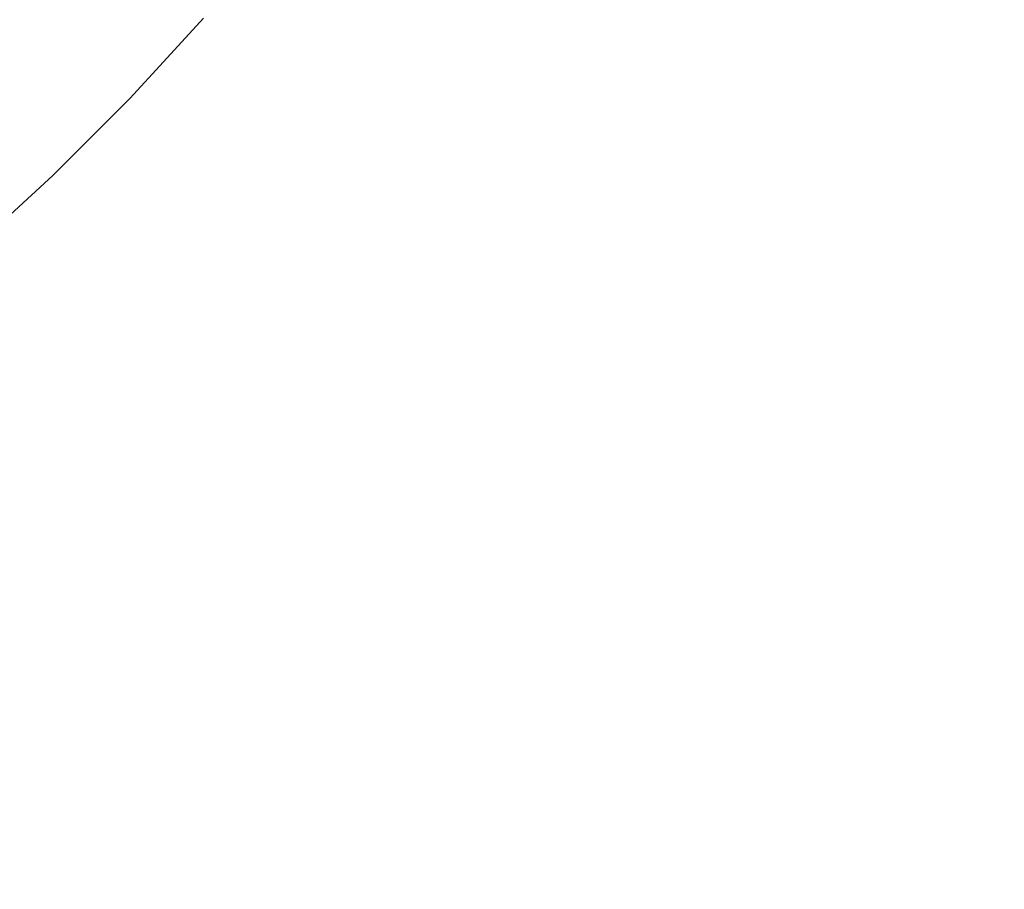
# Model space of a CAD drawing. Header units: centimetres. Extents: x -26 to 27.3, y -25.3 to -23.5.
# Tile 124 of 200: x 9.3452 to 9.4218, y -24.9599 to -24.8921. Entities that reach past the tile are written whole.
import ezdxf

# ---------------------------------------------------------------- set-up
doc = ezdxf.new("R2010")
doc.units = ezdxf.units.CM
doc.header["$LTSCALE"] = 2.54
doc.layers.add('Lucido design-1', color=7, linetype='Continuous')

# ---------------------------------------------------------------- blocks, each defined once
blk = doc.blocks.new('Gruppo-4-1')
at = {"color": 7, "linetype": 'Continuous', "lineweight": 9}
blk.add_3dface([(-25.890647, -23.559888, -349.282667), (-25.890647, -25.159888, -349.282667), (27.209353, -25.159888, -349.282667), (27.209353, -23.559888, -349.282667)], dxfattribs=at)
for points, invisible_edges in [([(9.429617, -24.882935, -350.070559), (9.424197, -24.892172, -350.070559), (9.421162, -24.890304, -350.068529), (9.426506, -24.881197, -350.068529)], 15), ([(9.412532, -24.88499, -350.061601), (9.407039, -24.8935, -350.061601), (9.404409, -24.891723, -350.059026), (9.409829, -24.883326, -350.059026)], 15), ([(9.394846, -24.88526, -350.047528), (9.389358, -24.893019, -350.047528), (9.387288, -24.891488, -350.044379), (9.392713, -24.883818, -350.044379)], 15), ([(9.380079, -24.886156, -350.030801), (9.374566, -24.893288, -350.030801), (9.373107, -24.89211, -350.027215), (9.378571, -24.885041, -350.027215)], 15), ([(9.397086, -24.886773, -350.050572), (9.391532, -24.894627, -350.050572), (9.389358, -24.893019, -350.047528), (9.394846, -24.88526, -350.047528)], 15), ([(9.415324, -24.88671, -350.064046), (9.409756, -24.895337, -350.064046), (9.407039, -24.8935, -350.061601), (9.412532, -24.88499, -350.061601)], 15), ([(9.353157, -24.886451, -349.742473), (9.347656, -24.892441, -349.742473), (9.346406, -24.891242, -349.738739), (9.351857, -24.885307, -349.738739)], 15), ([(9.365098, -24.885644, -349.988627), (9.359621, -24.89214, -349.988627), (9.359502, -24.892036, -349.984639), (9.364975, -24.885544, -349.984639)], 15), ([(9.365346, -24.885843, -349.992612), (9.35986, -24.89235, -349.992612), (9.359621, -24.89214, -349.988627), (9.365098, -24.885644, -349.988627)], 15), ([(9.365718, -24.886144, -349.996586), (9.360218, -24.892666, -349.996586), (9.35986, -24.89235, -349.992612), (9.365346, -24.885843, -349.992612)], 15), ([(9.354339, -24.887492, -349.746272), (9.348793, -24.893531, -349.746272), (9.347656, -24.892441, -349.742473), (9.353157, -24.886451, -349.742473)], 15), ([(9.366213, -24.886544, -350.000543), (9.360697, -24.893087, -350.000543), (9.360218, -24.892666, -349.996586), (9.365718, -24.886144, -349.996586)], 15), ([(9.366833, -24.887044, -350.004477), (9.361295, -24.893613, -350.004477), (9.360697, -24.893087, -350.000543), (9.366213, -24.886544, -350.000543)], 15), ([(9.381704, -24.887358, -350.034311), (9.376139, -24.894558, -350.034311), (9.374566, -24.893288, -350.030801), (9.380079, -24.886156, -350.030801)], 15), ([(9.399429, -24.888357, -350.053507), (9.393805, -24.896308, -350.053507), (9.391532, -24.894627, -350.050572), (9.397086, -24.886773, -350.050572)], 15), ([(9.418203, -24.888482, -350.066356), (9.412557, -24.89723, -350.066356), (9.409756, -24.895337, -350.064046), (9.415324, -24.88671, -350.064046)], 15), ([(9.355403, -24.888428, -349.75013), (9.349816, -24.894511, -349.75013), (9.348793, -24.893531, -349.746272), (9.354339, -24.887492, -349.746272)], 15), ([(9.367576, -24.887644, -350.00838), (9.362012, -24.894244, -350.00838), (9.361295, -24.893613, -350.004477), (9.366833, -24.887044, -350.004477)], 15), ([(9.383444, -24.888645, -350.037741), (9.377823, -24.895918, -350.037741), (9.376139, -24.894558, -350.034311), (9.381704, -24.887358, -350.034311)], 15), ([(9.368442, -24.888343, -350.012247), (9.362847, -24.894979, -350.012247), (9.362012, -24.894244, -350.00838), (9.367576, -24.887644, -350.00838)], 15), ([(9.369429, -24.88914, -350.01607), (9.363799, -24.895818, -350.01607), (9.362847, -24.894979, -350.012247), (9.368442, -24.888343, -350.012247)], 15), ([(9.356346, -24.889258, -349.754038), (9.350723, -24.89538, -349.754038), (9.349816, -24.894511, -349.75013), (9.355403, -24.888428, -349.75013)], 15), ([(9.385296, -24.890015, -350.041082), (9.379615, -24.897365, -350.041082), (9.377823, -24.895918, -350.037741), (9.383444, -24.888645, -350.037741)], 15), ([(9.401871, -24.890008, -350.056326), (9.396175, -24.898061, -350.056326), (9.393805, -24.896308, -350.053507), (9.399429, -24.888357, -350.053507)], 15), ([(9.421162, -24.890304, -350.068529), (9.415436, -24.899176, -350.068529), (9.412557, -24.89723, -350.066356), (9.418203, -24.888482, -350.066356)], 15), ([(9.357166, -24.88998, -349.757992), (9.351512, -24.896136, -349.757992), (9.350723, -24.89538, -349.754038), (9.356346, -24.889258, -349.754038)], 15), ([(9.370537, -24.890035, -350.019843), (9.364868, -24.896758, -350.019843), (9.363799, -24.895818, -350.01607), (9.369429, -24.88914, -350.01607)], 15), ([(9.346406, -24.891242, -349.738739), (9.340707, -24.896941, -349.738739), (9.339403, -24.895579, -349.735076), (9.345044, -24.889938, -349.735076)], 15), ([(9.357864, -24.890594, -349.761983), (9.352183, -24.89678, -349.761983), (9.351512, -24.896136, -349.757992), (9.357166, -24.88998, -349.757992)], 15), ([(9.358438, -24.8911, -349.766006), (9.352735, -24.897309, -349.766006), (9.352183, -24.89678, -349.761983), (9.357864, -24.890594, -349.761983)], 15), ([(9.371763, -24.891025, -350.02356), (9.366051, -24.8978, -350.02356), (9.364868, -24.896758, -350.019843), (9.370537, -24.890035, -350.019843)], 15), ([(9.387288, -24.891488, -350.044379), (9.381542, -24.898921, -350.044379), (9.379615, -24.897365, -350.041082), (9.385296, -24.890015, -350.041082)], 15), ([(9.404409, -24.891723, -350.059026), (9.398638, -24.899883, -350.059026), (9.396175, -24.898061, -350.056326), (9.401871, -24.890008, -350.056326)], 15), ([(9.424197, -24.892172, -350.070559), (9.418389, -24.901171, -350.070559), (9.415436, -24.899176, -350.068529), (9.421162, -24.890304, -350.068529)], 15), ([(9.347656, -24.892441, -349.742473), (9.341906, -24.898191, -349.742473), (9.340707, -24.896941, -349.738739), (9.346406, -24.891242, -349.738739)], 15), ([(9.358888, -24.891495, -349.770053), (9.353168, -24.897723, -349.770053), (9.352735, -24.897309, -349.766006), (9.358438, -24.8911, -349.766006)], 15), ([(9.373107, -24.89211, -350.027215), (9.367348, -24.898941, -350.027215), (9.366051, -24.8978, -350.02356), (9.371763, -24.891025, -350.02356)], 15), ([(9.359213, -24.891781, -349.774117), (9.35348, -24.898022, -349.774117), (9.353168, -24.897723, -349.770053), (9.358888, -24.891495, -349.770053)], 15), ([(9.359412, -24.891957, -349.778192), (9.353672, -24.898206, -349.778192), (9.35348, -24.898022, -349.774117), (9.359213, -24.891781, -349.774117)], 15), ([(9.359486, -24.892022, -349.782122), (9.353743, -24.898275, -349.782122), (9.353672, -24.898206, -349.778192), (9.359412, -24.891957, -349.778192)], 15), ([(9.353743, -24.898275, -349.782122), (9.359486, -24.892022, -349.782122), (9.359487, -24.892023, -349.782667), (9.356366, -24.895421, -349.782667)], 11), ([(9.356366, -24.895421, -349.982667), (9.359487, -24.892023, -349.982667), (9.359502, -24.892036, -349.984639), (9.353758, -24.898289, -349.984639)], 14), ([(9.359621, -24.89214, -349.988627), (9.353873, -24.898399, -349.988627), (9.353758, -24.898289, -349.984639), (9.359502, -24.892036, -349.984639)], 15), ([(9.35986, -24.89235, -349.992612), (9.354102, -24.898619, -349.992612), (9.353873, -24.898399, -349.988627), (9.359621, -24.89214, -349.988627)], 15), ([(9.359487, -24.892023, -349.982667), (9.356366, -24.895421, -349.982667), (9.356366, -24.895421, -349.782667), (9.359487, -24.892023, -349.782667)], 10), ([(9.374566, -24.893288, -350.030801), (9.368756, -24.90018, -350.030801), (9.367348, -24.898941, -350.027215), (9.373107, -24.89211, -350.027215)], 15), ([(9.389358, -24.893019, -350.047528), (9.383546, -24.900539, -350.047528), (9.381542, -24.898921, -350.044379), (9.387288, -24.891488, -350.044379)], 15), ([(9.407039, -24.8935, -350.061601), (9.40119, -24.90177, -350.061601), (9.398638, -24.899883, -350.059026), (9.404409, -24.891723, -350.059026)], 15), ([(9.427303, -24.894085, -350.072442), (9.421411, -24.903214, -350.072442), (9.418389, -24.901171, -350.070559), (9.424197, -24.892172, -350.070559)], 15), ([(9.348793, -24.893531, -349.746272), (9.342996, -24.899328, -349.746272), (9.341906, -24.898191, -349.742473), (9.347656, -24.892441, -349.742473)], 15), ([(9.360218, -24.892666, -349.996586), (9.354447, -24.898949, -349.996586), (9.354102, -24.898619, -349.992612), (9.35986, -24.89235, -349.992612)], 15), ([(9.360697, -24.893087, -350.000543), (9.354907, -24.89939, -350.000543), (9.354447, -24.898949, -349.996586), (9.360218, -24.892666, -349.996586)], 15), ([(9.349816, -24.894511, -349.75013), (9.343976, -24.900351, -349.75013), (9.342996, -24.899328, -349.746272), (9.348793, -24.893531, -349.746272)], 15), ([(9.361295, -24.893613, -350.004477), (9.355482, -24.899942, -350.004477), (9.354907, -24.89939, -350.000543), (9.360697, -24.893087, -350.000543)], 15), ([(9.362012, -24.894244, -350.00838), (9.356172, -24.900602, -350.00838), (9.355482, -24.899942, -350.004477), (9.361295, -24.893613, -350.004477)], 15), ([(9.376139, -24.894558, -350.034311), (9.370273, -24.901515, -350.034311), (9.368756, -24.90018, -350.030801), (9.374566, -24.893288, -350.030801)], 15), ([(9.391532, -24.894627, -350.050572), (9.385649, -24.902237, -350.050572), (9.383546, -24.900539, -350.047528), (9.389358, -24.893019, -350.047528)], 15), ([(9.409756, -24.895337, -350.064046), (9.403827, -24.90372, -350.064046), (9.40119, -24.90177, -350.061601), (9.407039, -24.8935, -350.061601)], 15), ([(9.362847, -24.894979, -350.012247), (9.356975, -24.901372, -350.012247), (9.356172, -24.900602, -350.00838), (9.362012, -24.894244, -350.00838)], 15), ([(9.430475, -24.896038, -350.074176), (9.424497, -24.9053, -350.074176), (9.421411, -24.903214, -350.072442), (9.427303, -24.894085, -350.072442)], 15), ([(9.350723, -24.89538, -349.754038), (9.344845, -24.901257, -349.754038), (9.343976, -24.900351, -349.75013), (9.349816, -24.894511, -349.75013)], 15), ([(9.363799, -24.895818, -350.01607), (9.357891, -24.90225, -350.01607), (9.356975, -24.901372, -350.012247), (9.362847, -24.894979, -350.012247)], 15), ([(9.377823, -24.895918, -350.037741), (9.371898, -24.902945, -350.037741), (9.370273, -24.901515, -350.034311), (9.376139, -24.894558, -350.034311)], 15), ([(9.393805, -24.896308, -350.053507), (9.387849, -24.904014, -350.053507), (9.385649, -24.902237, -350.050572), (9.391532, -24.894627, -350.050572)], 15), ([(9.351512, -24.896136, -349.757992), (9.345601, -24.902047, -349.757992), (9.344845, -24.901257, -349.754038), (9.350723, -24.89538, -349.754038)], 15), ([(9.356366, -24.895421, -349.782667), (9.353744, -24.898276, -349.782667), (9.353743, -24.898275, -349.782122)], 10), ([(9.353758, -24.898289, -349.984639), (9.353744, -24.898276, -349.982667), (9.356366, -24.895421, -349.982667)], 9), ([(9.353744, -24.898276, -349.782667), (9.356366, -24.895421, -349.782667), (9.356366, -24.895421, -349.982667), (9.353744, -24.898276, -349.982667)], 10), ([(9.364868, -24.896758, -350.019843), (9.358919, -24.903235, -350.019843), (9.357891, -24.90225, -350.01607), (9.363799, -24.895818, -350.01607)], 15), ([(9.379615, -24.897365, -350.041082), (9.373627, -24.904467, -350.041082), (9.371898, -24.902945, -350.037741), (9.377823, -24.895918, -350.037741)], 15), ([(9.412557, -24.89723, -350.066356), (9.406545, -24.90573, -350.066356), (9.403827, -24.90372, -350.064046), (9.409756, -24.895337, -350.064046)], 15), ([(9.352183, -24.89678, -349.761983), (9.346245, -24.902718, -349.761983), (9.345601, -24.902047, -349.757992), (9.351512, -24.896136, -349.757992)], 15), ([(9.352735, -24.897309, -349.766006), (9.346774, -24.90327, -349.766006), (9.346245, -24.902718, -349.761983), (9.352183, -24.89678, -349.761983)], 15), ([(9.366051, -24.8978, -350.02356), (9.360057, -24.904326, -350.02356), (9.358919, -24.903235, -350.019843), (9.364868, -24.896758, -350.019843)], 15), ([(9.396175, -24.898061, -350.056326), (9.390143, -24.905866, -350.056326), (9.387849, -24.904014, -350.053507), (9.393805, -24.896308, -350.053507)], 15), ([(9.353168, -24.897723, -349.770053), (9.347188, -24.903703, -349.770053), (9.346774, -24.90327, -349.766006), (9.352735, -24.897309, -349.766006)], 15), ([(9.381542, -24.898921, -350.044379), (9.375487, -24.906104, -350.044379), (9.373627, -24.904467, -350.041082), (9.379615, -24.897365, -350.041082)], 15), ([(9.415436, -24.899176, -350.068529), (9.409338, -24.907796, -350.068529), (9.406545, -24.90573, -350.066356), (9.412557, -24.89723, -350.066356)], 15), ([(9.35348, -24.898022, -349.774117), (9.347487, -24.904015, -349.774117), (9.347188, -24.903703, -349.770053), (9.353168, -24.897723, -349.770053)], 15), ([(9.353672, -24.898206, -349.778192), (9.347671, -24.904207, -349.778192), (9.347487, -24.904015, -349.774117), (9.35348, -24.898022, -349.774117)], 15), ([(9.353743, -24.898275, -349.782122), (9.34774, -24.904278, -349.782122), (9.347671, -24.904207, -349.778192), (9.353672, -24.898206, -349.778192)], 15), ([(9.34774, -24.904278, -349.782122), (9.353743, -24.898275, -349.782122), (9.353744, -24.898276, -349.782667), (9.350514, -24.901506, -349.782667)], 11), ([(9.350514, -24.901506, -349.982667), (9.353744, -24.898276, -349.982667), (9.353758, -24.898289, -349.984639), (9.347754, -24.904293, -349.984639)], 14), ([(9.353873, -24.898399, -349.988627), (9.347864, -24.904408, -349.988627), (9.347754, -24.904293, -349.984639), (9.353758, -24.898289, -349.984639)], 15), ([(9.353744, -24.898276, -349.982667), (9.350514, -24.901506, -349.982667), (9.350514, -24.901506, -349.782667), (9.353744, -24.898276, -349.782667)], 10), ([(9.367348, -24.898941, -350.027215), (9.361304, -24.905521, -350.027215), (9.360057, -24.904326, -350.02356), (9.366051, -24.8978, -350.02356)], 15), ([(9.398638, -24.899883, -350.059026), (9.392526, -24.90779, -350.059026), (9.390143, -24.905866, -350.056326), (9.396175, -24.898061, -350.056326)], 15), ([(9.354102, -24.898619, -349.992612), (9.348084, -24.904637, -349.992612), (9.347864, -24.904408, -349.988627), (9.353873, -24.898399, -349.988627)], 15), ([(9.354447, -24.898949, -349.996586), (9.348414, -24.904982, -349.996586), (9.348084, -24.904637, -349.992612), (9.354102, -24.898619, -349.992612)], 15), ([(9.354907, -24.89939, -350.000543), (9.348855, -24.905442, -350.000543), (9.348414, -24.904982, -349.996586), (9.354447, -24.898949, -349.996586)], 15), ([(9.368756, -24.90018, -350.030801), (9.362658, -24.906819, -350.030801), (9.361304, -24.905521, -350.027215), (9.367348, -24.898941, -350.027215)], 15), ([(9.383546, -24.900539, -350.047528), (9.377419, -24.907805, -350.047528), (9.375487, -24.906104, -350.044379), (9.381542, -24.898921, -350.044379)], 15), ([(9.355482, -24.899942, -350.004477), (9.349407, -24.906017, -350.004477), (9.348855, -24.905442, -350.000543), (9.354907, -24.89939, -350.000543)], 15), ([(9.418389, -24.901171, -350.070559), (9.412204, -24.909916, -350.070559), (9.409338, -24.907796, -350.068529), (9.415436, -24.899176, -350.068529)], 15), ([(9.356172, -24.900602, -350.00838), (9.350067, -24.906707, -350.00838), (9.349407, -24.906017, -350.004477), (9.355482, -24.899942, -350.004477)], 15), ([(9.356975, -24.901372, -350.012247), (9.350837, -24.90751, -350.012247), (9.350067, -24.906707, -350.00838), (9.356172, -24.900602, -350.00838)], 15), ([(9.370273, -24.901515, -350.034311), (9.364117, -24.908218, -350.034311), (9.362658, -24.906819, -350.030801), (9.368756, -24.90018, -350.030801)], 15), ([(9.385649, -24.902237, -350.050572), (9.379449, -24.909591, -350.050572), (9.377419, -24.907805, -350.047528), (9.383546, -24.900539, -350.047528)], 15), ([(9.40119, -24.90177, -350.061601), (9.394996, -24.909784, -350.061601), (9.392526, -24.90779, -350.059026), (9.398638, -24.899883, -350.059026)], 15), ([(9.345601, -24.902047, -349.757992), (9.339445, -24.907701, -349.757992), (9.338723, -24.906881, -349.754038), (9.344845, -24.901257, -349.754038)], 15), ([(9.357891, -24.90225, -350.01607), (9.351715, -24.908426, -350.01607), (9.350837, -24.90751, -350.012247), (9.356975, -24.901372, -350.012247)], 15), ([(9.421411, -24.903214, -350.072442), (9.415137, -24.912085, -350.072442), (9.412204, -24.909916, -350.070559), (9.418389, -24.901171, -350.070559)], 15), ([(9.346245, -24.902718, -349.761983), (9.340059, -24.908399, -349.761983), (9.339445, -24.907701, -349.757992), (9.345601, -24.902047, -349.757992)], 15), ([(9.350514, -24.901506, -349.782667), (9.347741, -24.904279, -349.782667), (9.34774, -24.904278, -349.782122)], 10), ([(9.347754, -24.904293, -349.984639), (9.347741, -24.904279, -349.982667), (9.350514, -24.901506, -349.982667)], 9), ([(9.347741, -24.904279, -349.782667), (9.350514, -24.901506, -349.782667), (9.350514, -24.901506, -349.982667), (9.347741, -24.904279, -349.982667)], 10), ([(9.371898, -24.902945, -350.037741), (9.36568, -24.909715, -350.037741), (9.364117, -24.908218, -350.034311), (9.370273, -24.901515, -350.034311)], 15), ([(9.403827, -24.90372, -350.064046), (9.397547, -24.911844, -350.064046), (9.394996, -24.909784, -350.061601), (9.40119, -24.90177, -350.061601)], 15), ([(9.346774, -24.90327, -349.766006), (9.340565, -24.908973, -349.766006), (9.340059, -24.908399, -349.761983), (9.346245, -24.902718, -349.761983)], 15), ([(9.358919, -24.903235, -350.019843), (9.3527, -24.909454, -350.019843), (9.351715, -24.908426, -350.01607), (9.357891, -24.90225, -350.01607)], 15), ([(9.387849, -24.904014, -350.053507), (9.381572, -24.911459, -350.053507), (9.379449, -24.909591, -350.050572), (9.385649, -24.902237, -350.050572)], 15), ([(9.347188, -24.903703, -349.770053), (9.34096, -24.909423, -349.770053), (9.340565, -24.908973, -349.766006), (9.346774, -24.90327, -349.766006)], 15), ([(9.360057, -24.904326, -350.02356), (9.353791, -24.910592, -350.02356), (9.3527, -24.909454, -350.019843), (9.358919, -24.903235, -350.019843)], 15), ([(9.373627, -24.904467, -350.041082), (9.367343, -24.911309, -350.041082), (9.36568, -24.909715, -350.037741), (9.371898, -24.902945, -350.037741)], 15), ([(9.424497, -24.9053, -350.074176), (9.418132, -24.9143, -350.074176), (9.415137, -24.912085, -350.072442), (9.421411, -24.903214, -350.072442)], 15), ([(9.347487, -24.904015, -349.774117), (9.341246, -24.909748, -349.774117), (9.34096, -24.909423, -349.770053), (9.347188, -24.903703, -349.770053)], 15), ([(9.347671, -24.904207, -349.778192), (9.341422, -24.909947, -349.778192), (9.341246, -24.909748, -349.774117), (9.347487, -24.904015, -349.774117)], 15), ([(9.34774, -24.904278, -349.782122), (9.341487, -24.910021, -349.782122), (9.341422, -24.909947, -349.778192), (9.347671, -24.904207, -349.778192)], 15), ([(9.341487, -24.910021, -349.782122), (9.34774, -24.904278, -349.782122), (9.347741, -24.904279, -349.782667), (9.344416, -24.907333, -349.782667)], 11), ([(9.344416, -24.907333, -349.982667), (9.347741, -24.904279, -349.982667), (9.347754, -24.904293, -349.984639), (9.341501, -24.910037, -349.984639)], 14), ([(9.347864, -24.904408, -349.988627), (9.341605, -24.910156, -349.988627), (9.341501, -24.910037, -349.984639), (9.347754, -24.904293, -349.984639)], 15), ([(9.348084, -24.904637, -349.992612), (9.341815, -24.910395, -349.992612), (9.341605, -24.910156, -349.988627), (9.347864, -24.904408, -349.988627)], 15), ([(9.347741, -24.904279, -349.982667), (9.344416, -24.907333, -349.982667), (9.344416, -24.907333, -349.782667), (9.347741, -24.904279, -349.782667)], 10), ([(9.361304, -24.905521, -350.027215), (9.354986, -24.911839, -350.027215), (9.353791, -24.910592, -350.02356), (9.360057, -24.904326, -350.02356)], 15), ([(9.390143, -24.905866, -350.056326), (9.383784, -24.913407, -350.056326), (9.381572, -24.911459, -350.053507), (9.387849, -24.904014, -350.053507)], 15), ([(9.406545, -24.90573, -350.066356), (9.400177, -24.913968, -350.066356), (9.397547, -24.911844, -350.064046), (9.403827, -24.90372, -350.064046)], 15), ([(9.348414, -24.904982, -349.996586), (9.342131, -24.910753, -349.996586), (9.341815, -24.910395, -349.992612), (9.348084, -24.904637, -349.992612)], 15), ([(9.348855, -24.905442, -350.000543), (9.342552, -24.911232, -350.000543), (9.342131, -24.910753, -349.996586), (9.348414, -24.904982, -349.996586)], 15), ([(9.375487, -24.906104, -350.044379), (9.369131, -24.913023, -350.044379), (9.367343, -24.911309, -350.041082), (9.373627, -24.904467, -350.041082)], 15), ([(9.349407, -24.906017, -350.004477), (9.343078, -24.91183, -350.004477), (9.342552, -24.911232, -350.000543), (9.348855, -24.905442, -350.000543)], 15), ([(9.362658, -24.906819, -350.030801), (9.356284, -24.913193, -350.030801), (9.354986, -24.911839, -350.027215), (9.361304, -24.905521, -350.027215)], 15), ([(9.392526, -24.90779, -350.059026), (9.386084, -24.915431, -350.059026), (9.383784, -24.913407, -350.056326), (9.390143, -24.905866, -350.056326)], 15), ([(9.409338, -24.907796, -350.068529), (9.402881, -24.916151, -350.068529), (9.400177, -24.913968, -350.066356), (9.406545, -24.90573, -350.066356)], 15), ([(9.427643, -24.907426, -350.075757), (9.421185, -24.916558, -350.075757), (9.418132, -24.9143, -350.074176), (9.424497, -24.9053, -350.074176)], 15), ([(9.350067, -24.906707, -350.00838), (9.343709, -24.912547, -350.00838), (9.343078, -24.91183, -350.004477), (9.349407, -24.906017, -350.004477)], 15), ([(9.350837, -24.90751, -350.012247), (9.344444, -24.913382, -350.012247), (9.343709, -24.912547, -350.00838), (9.350067, -24.906707, -350.00838)], 15), ([(9.377419, -24.907805, -350.047528), (9.37099, -24.914805, -350.047528), (9.369131, -24.913023, -350.044379), (9.375487, -24.906104, -350.044379)], 15), ([(9.351715, -24.908426, -350.01607), (9.345283, -24.914334, -350.01607), (9.344444, -24.913382, -350.012247), (9.350837, -24.90751, -350.012247)], 15), ([(9.364117, -24.908218, -350.034311), (9.357683, -24.914652, -350.034311), (9.356284, -24.913193, -350.030801), (9.362658, -24.906819, -350.030801)], 15), ([(9.430843, -24.909589, -350.077181), (9.424289, -24.918854, -350.077181), (9.421185, -24.916558, -350.075757), (9.427643, -24.907426, -350.075757)], 15), ([(9.36568, -24.909715, -350.037741), (9.35918, -24.916215, -350.037741), (9.357683, -24.914652, -350.034311), (9.364117, -24.908218, -350.034311)], 15), ([(9.379449, -24.909591, -350.050572), (9.372942, -24.916675, -350.050572), (9.37099, -24.914805, -350.047528), (9.377419, -24.907805, -350.047528)], 15), ([(9.394996, -24.909784, -350.061601), (9.388467, -24.917528, -350.061601), (9.386084, -24.915431, -350.059026), (9.392526, -24.90779, -350.059026)], 15), ([(9.412204, -24.909916, -350.070559), (9.405654, -24.91839, -350.070559), (9.402881, -24.916151, -350.068529), (9.409338, -24.907796, -350.068529)], 15), ([(9.3527, -24.909454, -350.019843), (9.346223, -24.915403, -350.019843), (9.345283, -24.914334, -350.01607), (9.351715, -24.908426, -350.01607)], 15), ([(9.353791, -24.910592, -350.02356), (9.347265, -24.916586, -350.02356), (9.346223, -24.915403, -350.019843), (9.3527, -24.909454, -350.019843)], 15), ([(9.367343, -24.911309, -350.041082), (9.360774, -24.917878, -350.041082), (9.35918, -24.916215, -350.037741), (9.36568, -24.909715, -350.037741)], 15), ([(9.381572, -24.911459, -350.053507), (9.374983, -24.918632, -350.053507), (9.372942, -24.916675, -350.050572), (9.379449, -24.909591, -350.050572)], 15), ([(9.397547, -24.911844, -350.064046), (9.390929, -24.919695, -350.064046), (9.388467, -24.917528, -350.061601), (9.394996, -24.909784, -350.061601)], 15), ([(9.415137, -24.912085, -350.072442), (9.408492, -24.920682, -350.072442), (9.405654, -24.91839, -350.070559), (9.412204, -24.909916, -350.070559)], 15), ([(9.354986, -24.911839, -350.027215), (9.348406, -24.917883, -350.027215), (9.347265, -24.916586, -350.02356), (9.353791, -24.910592, -350.02356)], 15), ([(9.369131, -24.913023, -350.044379), (9.362488, -24.919666, -350.044379), (9.360774, -24.917878, -350.041082), (9.367343, -24.911309, -350.041082)], 15), ([(9.356284, -24.913193, -350.030801), (9.349645, -24.919291, -350.030801), (9.348406, -24.917883, -350.027215), (9.354986, -24.911839, -350.027215)], 15), ([(9.383784, -24.913407, -350.056326), (9.377112, -24.920672, -350.056326), (9.374983, -24.918632, -350.053507), (9.381572, -24.911459, -350.053507)], 15), ([(9.400177, -24.913968, -350.066356), (9.393466, -24.921928, -350.066356), (9.390929, -24.919695, -350.064046), (9.397547, -24.911844, -350.064046)], 15), ([(9.418132, -24.9143, -350.074176), (9.41139, -24.923022, -350.074176), (9.408492, -24.920682, -350.072442), (9.415137, -24.912085, -350.072442)], 15), ([(9.345283, -24.914334, -350.01607), (9.338605, -24.919964, -350.01607), (9.337808, -24.918977, -350.012247), (9.344444, -24.913382, -350.012247)], 15), ([(9.357683, -24.914652, -350.034311), (9.350981, -24.920808, -350.034311), (9.349645, -24.919291, -350.030801), (9.356284, -24.913193, -350.030801)], 15), ([(9.37099, -24.914805, -350.047528), (9.36427, -24.921525, -350.047528), (9.362488, -24.919666, -350.044379), (9.369131, -24.913023, -350.044379)], 15), ([(9.386084, -24.915431, -350.059026), (9.379323, -24.922791, -350.059026), (9.377112, -24.920672, -350.056326), (9.383784, -24.913407, -350.056326)], 15), ([(9.346223, -24.915403, -350.019843), (9.3395, -24.921072, -350.019843), (9.338605, -24.919964, -350.01607), (9.345283, -24.914334, -350.01607)], 15), ([(9.402881, -24.916151, -350.068529), (9.396074, -24.924224, -350.068529), (9.393466, -24.921928, -350.066356), (9.400177, -24.913968, -350.066356)], 15), ([(9.421185, -24.916558, -350.075757), (9.414344, -24.925407, -350.075757), (9.41139, -24.923022, -350.074176), (9.418132, -24.9143, -350.074176)], 15), ([(9.35918, -24.916215, -350.037741), (9.35241, -24.922433, -350.037741), (9.350981, -24.920808, -350.034311), (9.357683, -24.914652, -350.034311)], 15), ([(9.372942, -24.916675, -350.050572), (9.36614, -24.923477, -350.050572), (9.36427, -24.921525, -350.047528), (9.37099, -24.914805, -350.047528)], 15), ([(9.347265, -24.916586, -350.02356), (9.34049, -24.922298, -350.02356), (9.3395, -24.921072, -350.019843), (9.346223, -24.915403, -350.019843)], 15), ([(9.388467, -24.917528, -350.061601), (9.381615, -24.924988, -350.061601), (9.379323, -24.922791, -350.059026), (9.386084, -24.915431, -350.059026)], 15), ([(9.348406, -24.917883, -350.027215), (9.341575, -24.923642, -350.027215), (9.34049, -24.922298, -350.02356), (9.347265, -24.916586, -350.02356)], 15), ([(9.360774, -24.917878, -350.041082), (9.353932, -24.924162, -350.041082), (9.35241, -24.922433, -350.037741), (9.35918, -24.916215, -350.037741)], 15), ([(9.374983, -24.918632, -350.053507), (9.368097, -24.925518, -350.053507), (9.36614, -24.923477, -350.050572), (9.372942, -24.916675, -350.050572)], 15), ([(9.405654, -24.91839, -350.070559), (9.39875, -24.926578, -350.070559), (9.396074, -24.924224, -350.068529), (9.402881, -24.916151, -350.068529)], 15), ([(9.424289, -24.918854, -350.077181), (9.417349, -24.927833, -350.077181), (9.414344, -24.925407, -350.075757), (9.421185, -24.916558, -350.075757)], 15), ([(9.349645, -24.919291, -350.030801), (9.342753, -24.925101, -350.030801), (9.341575, -24.923642, -350.027215), (9.348406, -24.917883, -350.027215)], 15), ([(9.362488, -24.919666, -350.044379), (9.355569, -24.926022, -350.044379), (9.353932, -24.924162, -350.041082), (9.360774, -24.917878, -350.041082)], 15), ([(9.390929, -24.919695, -350.064046), (9.383983, -24.927257, -350.064046), (9.381615, -24.924988, -350.061601), (9.388467, -24.917528, -350.061601)], 15), ([(9.377112, -24.920672, -350.056326), (9.370137, -24.927647, -350.056326), (9.368097, -24.925518, -350.053507), (9.374983, -24.918632, -350.053507)], 15), ([(9.408492, -24.920682, -350.072442), (9.401488, -24.928988, -350.072442), (9.39875, -24.926578, -350.070559), (9.405654, -24.91839, -350.070559)], 15), ([(9.427442, -24.921185, -350.078446), (9.420399, -24.930296, -350.078446), (9.417349, -24.927833, -350.077181), (9.424289, -24.918854, -350.077181)], 15), ([(9.350981, -24.920808, -350.034311), (9.344023, -24.926674, -350.034311), (9.342753, -24.925101, -350.030801), (9.349645, -24.919291, -350.030801)], 15), ([(9.36427, -24.921525, -350.047528), (9.35727, -24.927954, -350.047528), (9.355569, -24.926022, -350.044379), (9.362488, -24.919666, -350.044379)], 15), ([(9.393466, -24.921928, -350.066356), (9.386423, -24.929596, -350.066356), (9.383983, -24.927257, -350.064046), (9.390929, -24.919695, -350.064046)], 15), ([(9.35241, -24.922433, -350.037741), (9.345383, -24.928358, -350.037741), (9.344023, -24.926674, -350.034311), (9.350981, -24.920808, -350.034311)], 15), ([(9.379323, -24.922791, -350.059026), (9.372256, -24.929858, -350.059026), (9.370137, -24.927647, -350.056326), (9.377112, -24.920672, -350.056326)], 15), ([(9.41139, -24.923022, -350.074176), (9.404285, -24.93145, -350.074176), (9.401488, -24.928988, -350.072442), (9.408492, -24.920682, -350.072442)], 15), ([(9.430636, -24.923548, -350.07955), (9.42349, -24.932792, -350.07955), (9.420399, -24.930296, -350.078446), (9.427442, -24.921185, -350.078446)], 15), ([(9.36614, -24.923477, -350.050572), (9.359056, -24.929984, -350.050572), (9.35727, -24.927954, -350.047528), (9.36427, -24.921525, -350.047528)], 15), ([(9.396074, -24.924224, -350.068529), (9.388932, -24.932, -350.068529), (9.386423, -24.929596, -350.066356), (9.393466, -24.921928, -350.066356)], 15), ([(9.353932, -24.924162, -350.041082), (9.34683, -24.93015, -350.041082), (9.345383, -24.928358, -350.037741), (9.35241, -24.922433, -350.037741)], 15), ([(9.381615, -24.924988, -350.061601), (9.374453, -24.93215, -350.061601), (9.372256, -24.929858, -350.059026), (9.379323, -24.922791, -350.059026)], 15), ([(9.368097, -24.925518, -350.053507), (9.360924, -24.932106, -350.053507), (9.359056, -24.929984, -350.050572), (9.36614, -24.923477, -350.050572)], 15), ([(9.414344, -24.925407, -350.075757), (9.407135, -24.933958, -350.075757), (9.404285, -24.93145, -350.074176), (9.41139, -24.923022, -350.074176)], 15), ([(9.355569, -24.926022, -350.044379), (9.348386, -24.932077, -350.044379), (9.34683, -24.93015, -350.041082), (9.353932, -24.924162, -350.041082)], 15), ([(9.39875, -24.926578, -350.070559), (9.391505, -24.934466, -350.070559), (9.388932, -24.932, -350.068529), (9.396074, -24.924224, -350.068529)], 15), ([(9.383983, -24.927257, -350.064046), (9.376722, -24.934518, -350.064046), (9.374453, -24.93215, -350.061601), (9.381615, -24.924988, -350.061601)], 15), ([(9.370137, -24.927647, -350.056326), (9.362872, -24.934319, -350.056326), (9.360924, -24.932106, -350.053507), (9.368097, -24.925518, -350.053507)], 15), ([(9.417349, -24.927833, -350.077181), (9.410034, -24.936509, -350.077181), (9.407135, -24.933958, -350.075757), (9.414344, -24.925407, -350.075757)], 15), ([(9.345383, -24.928358, -350.037741), (9.33811, -24.933979, -350.037741), (9.336823, -24.932239, -350.034311), (9.344023, -24.926674, -350.034311)], 15), ([(9.35727, -24.927954, -350.047528), (9.350004, -24.934081, -350.047528), (9.348386, -24.932077, -350.044379), (9.355569, -24.926022, -350.044379)], 15), ([(9.401488, -24.928988, -350.072442), (9.394138, -24.93699, -350.072442), (9.391505, -24.934466, -350.070559), (9.39875, -24.926578, -350.070559)], 15), ([(9.386423, -24.929596, -350.066356), (9.379061, -24.936958, -350.066356), (9.376722, -24.934518, -350.064046), (9.383983, -24.927257, -350.064046)], 15), ([(9.359056, -24.929984, -350.050572), (9.351702, -24.936184, -350.050572), (9.350004, -24.934081, -350.047528), (9.35727, -24.927954, -350.047528)], 15), ([(9.372256, -24.929858, -350.059026), (9.364896, -24.936619, -350.059026), (9.362872, -24.934319, -350.056326), (9.370137, -24.927647, -350.056326)], 15), ([(9.420399, -24.930296, -350.078446), (9.412977, -24.9391, -350.078446), (9.410034, -24.936509, -350.077181), (9.417349, -24.927833, -350.077181)], 15), ([(9.34683, -24.93015, -350.041082), (9.33948, -24.935831, -350.041082), (9.33811, -24.933979, -350.037741), (9.345383, -24.928358, -350.037741)], 15), ([(9.388932, -24.932, -350.068529), (9.381465, -24.939467, -350.068529), (9.379061, -24.936958, -350.066356), (9.386423, -24.929596, -350.066356)], 15), ([(9.404285, -24.93145, -350.074176), (9.396828, -24.939568, -350.074176), (9.394138, -24.93699, -350.072442), (9.401488, -24.928988, -350.072442)], 15), ([(9.348386, -24.932077, -350.044379), (9.340953, -24.937823, -350.044379), (9.33948, -24.935831, -350.041082), (9.34683, -24.93015, -350.041082)], 15), ([(9.360924, -24.932106, -350.053507), (9.353479, -24.938384, -350.053507), (9.351702, -24.936184, -350.050572), (9.359056, -24.929984, -350.050572)], 15), ([(9.374453, -24.93215, -350.061601), (9.366993, -24.939002, -350.061601), (9.364896, -24.936619, -350.059026), (9.372256, -24.929858, -350.059026)], 15), ([(9.42349, -24.932792, -350.07955), (9.415959, -24.941724, -350.07955), (9.412977, -24.9391, -350.078446), (9.420399, -24.930296, -350.078446)], 15), ([(9.391505, -24.934466, -350.070559), (9.383931, -24.94204, -350.070559), (9.381465, -24.939467, -350.068529), (9.388932, -24.932, -350.068529)], 15), ([(9.407135, -24.933958, -350.075757), (9.399569, -24.942195, -350.075757), (9.396828, -24.939568, -350.074176), (9.404285, -24.93145, -350.074176)], 15), ([(9.350004, -24.934081, -350.047528), (9.342484, -24.939893, -350.047528), (9.340953, -24.937823, -350.044379), (9.348386, -24.932077, -350.044379)], 15), ([(9.362872, -24.934319, -350.056326), (9.355331, -24.940678, -350.056326), (9.353479, -24.938384, -350.053507), (9.360924, -24.932106, -350.053507)], 15), ([(9.376722, -24.934518, -350.064046), (9.36916, -24.941464, -350.064046), (9.366993, -24.939002, -350.061601), (9.374453, -24.93215, -350.061601)], 15), ([(9.426617, -24.935316, -350.080489), (9.418976, -24.944379, -350.080489), (9.415959, -24.941724, -350.07955), (9.42349, -24.932792, -350.07955)], 15), ([(9.351702, -24.936184, -350.050572), (9.344092, -24.942067, -350.050572), (9.342484, -24.939893, -350.047528), (9.350004, -24.934081, -350.047528)], 15), ([(9.364896, -24.936619, -350.059026), (9.357255, -24.943061, -350.059026), (9.355331, -24.940678, -350.056326), (9.362872, -24.934319, -350.056326)], 15), ([(9.410034, -24.936509, -350.077181), (9.402357, -24.944867, -350.077181), (9.399569, -24.942195, -350.075757), (9.407135, -24.933958, -350.075757)], 15), ([(9.379061, -24.936958, -350.066356), (9.371393, -24.944001, -350.066356), (9.36916, -24.941464, -350.064046), (9.376722, -24.934518, -350.064046)], 15), ([(9.394138, -24.93699, -350.072442), (9.386455, -24.944673, -350.072442), (9.383931, -24.94204, -350.070559), (9.391505, -24.934466, -350.070559)], 15), ([(9.429774, -24.937865, -350.081263), (9.422021, -24.94706, -350.081263), (9.418976, -24.944379, -350.080489), (9.426617, -24.935316, -350.080489)], 15), ([(9.353479, -24.938384, -350.053507), (9.345773, -24.94434, -350.053507), (9.344092, -24.942067, -350.050572), (9.351702, -24.936184, -350.050572)], 15), ([(9.366993, -24.939002, -350.061601), (9.359249, -24.945531, -350.061601), (9.357255, -24.943061, -350.059026), (9.364896, -24.936619, -350.059026)], 15), ([(9.412977, -24.9391, -350.078446), (9.405188, -24.94758, -350.078446), (9.402357, -24.944867, -350.077181), (9.410034, -24.936509, -350.077181)], 15), ([(9.381465, -24.939467, -350.068529), (9.373689, -24.946609, -350.068529), (9.371393, -24.944001, -350.066356), (9.379061, -24.936958, -350.066356)], 15), ([(9.396828, -24.939568, -350.074176), (9.389033, -24.947363, -350.074176), (9.386455, -24.944673, -350.072442), (9.394138, -24.93699, -350.072442)], 15), ([(9.355331, -24.940678, -350.056326), (9.347526, -24.94671, -350.056326), (9.345773, -24.94434, -350.053507), (9.353479, -24.938384, -350.053507)], 15), ([(9.36916, -24.941464, -350.064046), (9.361309, -24.948082, -350.064046), (9.359249, -24.945531, -350.061601), (9.366993, -24.939002, -350.061601)], 15), ([(9.383931, -24.94204, -350.070559), (9.376043, -24.949285, -350.070559), (9.373689, -24.946609, -350.068529), (9.381465, -24.939467, -350.068529)], 15), ([(9.399569, -24.942195, -350.075757), (9.39166, -24.950104, -350.075757), (9.389033, -24.947363, -350.074176), (9.396828, -24.939568, -350.074176)], 15), ([(9.415959, -24.941724, -350.07955), (9.408056, -24.950329, -350.07955), (9.405188, -24.94758, -350.078446), (9.412977, -24.9391, -350.078446)], 15), ([(9.357255, -24.943061, -350.059026), (9.349348, -24.949173, -350.059026), (9.347526, -24.94671, -350.056326), (9.355331, -24.940678, -350.056326)], 15), ([(9.371393, -24.944001, -350.066356), (9.363433, -24.950712, -350.066356), (9.361309, -24.948082, -350.064046), (9.36916, -24.941464, -350.064046)], 15), ([(9.418976, -24.944379, -350.080489), (9.410957, -24.95311, -350.080489), (9.408056, -24.950329, -350.07955), (9.415959, -24.941724, -350.07955)], 15), ([(9.345773, -24.94434, -350.053507), (9.337822, -24.949964, -350.053507), (9.336238, -24.947621, -350.050572), (9.344092, -24.942067, -350.050572)], 15), ([(9.386455, -24.944673, -350.072442), (9.378453, -24.952023, -350.072442), (9.376043, -24.949285, -350.070559), (9.383931, -24.94204, -350.070559)], 15), ([(9.402357, -24.944867, -350.077181), (9.394332, -24.952892, -350.077181), (9.39166, -24.950104, -350.075757), (9.399569, -24.942195, -350.075757)], 15), ([(9.359249, -24.945531, -350.061601), (9.351235, -24.951725, -350.061601), (9.349348, -24.949173, -350.059026), (9.357255, -24.943061, -350.059026)], 15), ([(9.373689, -24.946609, -350.068529), (9.365616, -24.953416, -350.068529), (9.363433, -24.950712, -350.066356), (9.371393, -24.944001, -350.066356)], 15), ([(9.347526, -24.94671, -350.056326), (9.339473, -24.952406, -350.056326), (9.337822, -24.949964, -350.053507), (9.345773, -24.94434, -350.053507)], 15), ([(9.389033, -24.947363, -350.074176), (9.380915, -24.95482, -350.074176), (9.378453, -24.952023, -350.072442), (9.386455, -24.944673, -350.072442)], 15), ([(9.405188, -24.94758, -350.078446), (9.397045, -24.955723, -350.078446), (9.394332, -24.952892, -350.077181), (9.402357, -24.944867, -350.077181)], 15), ([(9.422021, -24.94706, -350.081263), (9.413886, -24.955917, -350.081263), (9.410957, -24.95311, -350.080489), (9.418976, -24.944379, -350.080489)], 15), ([(9.361309, -24.948082, -350.064046), (9.353185, -24.954362, -350.064046), (9.351235, -24.951725, -350.061601), (9.359249, -24.945531, -350.061601)], 15), ([(9.376043, -24.949285, -350.070559), (9.367855, -24.956189, -350.070559), (9.365616, -24.953416, -350.068529), (9.373689, -24.946609, -350.068529)], 15), ([(9.349348, -24.949173, -350.059026), (9.341188, -24.954944, -350.059026), (9.339473, -24.952406, -350.056326), (9.347526, -24.94671, -350.056326)], 15), ([(9.39166, -24.950104, -350.075757), (9.383423, -24.95767, -350.075757), (9.380915, -24.95482, -350.074176), (9.389033, -24.947363, -350.074176)], 15), ([(9.425091, -24.949761, -350.081869), (9.416838, -24.958747, -350.081869), (9.413886, -24.955917, -350.081263), (9.422021, -24.94706, -350.081263)], 15), ([(9.363433, -24.950712, -350.066356), (9.355195, -24.95708, -350.066356), (9.353185, -24.954362, -350.064046), (9.361309, -24.948082, -350.064046)], 15), ([(9.408056, -24.950329, -350.07955), (9.399794, -24.958591, -350.07955), (9.397045, -24.955723, -350.078446), (9.405188, -24.94758, -350.078446)], 15), ([(9.351235, -24.951725, -350.061601), (9.342965, -24.957574, -350.061601), (9.341188, -24.954944, -350.059026), (9.349348, -24.949173, -350.059026)], 15), ([(9.378453, -24.952023, -350.072442), (9.370147, -24.959027, -350.072442), (9.367855, -24.956189, -350.070559), (9.376043, -24.949285, -350.070559)], 15), ([(9.394332, -24.952892, -350.077181), (9.385974, -24.960569, -350.077181), (9.383423, -24.95767, -350.075757), (9.39166, -24.950104, -350.075757)], 15), ([(9.410957, -24.95311, -350.080489), (9.402575, -24.961492, -350.080489), (9.399794, -24.958591, -350.07955), (9.408056, -24.950329, -350.07955)], 15), ([(9.42818, -24.95248, -350.082305), (9.419809, -24.961593, -350.082305), (9.416838, -24.958747, -350.081869), (9.425091, -24.949761, -350.081869)], 15), ([(9.365616, -24.953416, -350.068529), (9.357261, -24.959873, -350.068529), (9.355195, -24.95708, -350.066356), (9.363433, -24.950712, -350.066356)], 15), ([(9.353185, -24.954362, -350.064046), (9.344802, -24.960291, -350.064046), (9.342965, -24.957574, -350.061601), (9.351235, -24.951725, -350.061601)], 15), ([(9.380915, -24.95482, -350.074176), (9.372487, -24.961925, -350.074176), (9.370147, -24.959027, -350.072442), (9.378453, -24.952023, -350.072442)], 15), ([(9.431282, -24.95521, -350.082572), (9.422792, -24.964453, -350.082572), (9.419809, -24.961593, -350.082305), (9.42818, -24.95248, -350.082305)], 15), ([(9.367855, -24.956189, -350.070559), (9.359381, -24.962739, -350.070559), (9.357261, -24.959873, -350.068529), (9.365616, -24.953416, -350.068529)], 15), ([(9.397045, -24.955723, -350.078446), (9.388565, -24.963512, -350.078446), (9.385974, -24.960569, -350.077181), (9.394332, -24.952892, -350.077181)], 15), ([(9.413886, -24.955917, -350.081263), (9.405382, -24.964421, -350.081263), (9.402575, -24.961492, -350.080489), (9.410957, -24.95311, -350.080489)], 15), ([(9.355195, -24.95708, -350.066356), (9.346695, -24.963092, -350.066356), (9.344802, -24.960291, -350.064046), (9.353185, -24.954362, -350.064046)], 15), ([(9.383423, -24.95767, -350.075757), (9.374872, -24.964879, -350.075757), (9.372487, -24.961925, -350.074176), (9.380915, -24.95482, -350.074176)], 15), ([(9.399794, -24.958591, -350.07955), (9.391189, -24.966494, -350.07955), (9.388565, -24.963512, -350.078446), (9.397045, -24.955723, -350.078446)], 15), ([(9.370147, -24.959027, -350.072442), (9.36155, -24.965672, -350.072442), (9.359381, -24.962739, -350.070559), (9.367855, -24.956189, -350.070559)], 15), ([(9.416838, -24.958747, -350.081869), (9.408212, -24.967373, -350.081869), (9.405382, -24.964421, -350.081263), (9.413886, -24.955917, -350.081263)], 15), ([(9.357261, -24.959873, -350.068529), (9.348641, -24.965971, -350.068529), (9.346695, -24.963092, -350.066356), (9.355195, -24.95708, -350.066356)], 15), ([(9.385974, -24.960569, -350.077181), (9.377298, -24.967884, -350.077181), (9.374872, -24.964879, -350.075757), (9.383423, -24.95767, -350.075757)], 15), ([(9.402575, -24.961492, -350.080489), (9.393844, -24.969511, -350.080489), (9.391189, -24.966494, -350.07955), (9.399794, -24.958591, -350.07955)], 15), ([(9.419809, -24.961593, -350.082305), (9.411058, -24.970344, -350.082305), (9.408212, -24.967373, -350.081869), (9.416838, -24.958747, -350.081869)], 15), ([(9.372487, -24.961925, -350.074176), (9.363765, -24.968667, -350.074176), (9.36155, -24.965672, -350.072442), (9.370147, -24.959027, -350.072442)], 15), ([(9.359381, -24.962739, -350.070559), (9.350636, -24.968924, -350.070559), (9.348641, -24.965971, -350.068529), (9.357261, -24.959873, -350.068529)], 15)]:
    blk.add_3dface(points, dxfattribs=dict(at, invisible_edges=invisible_edges))

msp = doc.modelspace()

# ---------------------------------------------------------------- block references
at = {"layer": 'Lucido design-1', "color": 7}
msp.add_blockref('Gruppo-4-1', (0, 0), dxfattribs=at)

doc.saveas('drawing.dxf')
